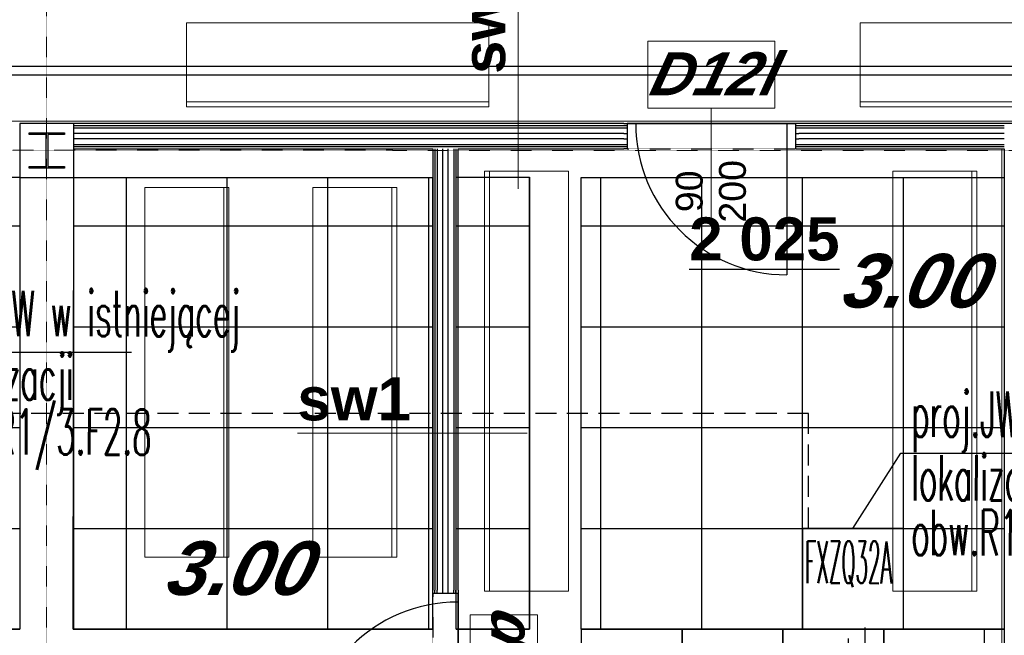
# Model space of a CAD drawing. Header units: millimetres. Extents: x -8838 to 31257, y -6224 to 3754.
# Tile 61 of 185: x 311 to 897, y -4952 to -4586. Entities that reach past the tile are written whole.
import ezdxf
from ezdxf.enums import TextEntityAlignment as Align

# ---------------------------------------------------------------- set-up
doc = ezdxf.new("R2010")
doc.units = ezdxf.units.MM
doc.header["$LTSCALE"] = 10
doc.header["$MEASUREMENT"] = 0
for name, pattern in [('DASHED', [0.75, 0.5, -0.25]), ('HIDDEN', [0.375, 0.25, -0.125]), ('rzut 2 pietra$0$ArchiTECH.PC 1. Line Type', [0.004, 0.003, -0.001]), ('rzut 2 pietra$0$ArchiTECH.PC 5. Line Type', [0.0053, 0.003, -0.001, 0.0003, -0.001]), ('rzut 2 pietra$0$ArchiTECH.PC Solid Line Type', [0]), ('SUFIT_2 PIETRO$0$ArchiTECH.PC 1. Line Type', [0.004, 0.003, -0.001]), ('SUFIT_2 PIETRO$0$ArchiTECH.PC Solid Line Type', [0])]:
    doc.linetypes.add(name, pattern=pattern)
doc.layers.get('0').update_dxf_attribs({"linetype": 'CONTINUOUS', "lineweight": 9})
for name, color, linetype, lineweight in [('_Etap_5_klimatyzator_w starej_lokalizacji', 3, 'CONTINUOUS', 30), ('_Etap_5_opis', 7, 'CONTINUOUS', 30), ('IS_ARCH', 254, 'CONTINUOUS', 18), ('IS_FREON_GAZ', 22, 'DASHED', 30), ('IS_HC_FREON_CIECZ', 22, 'CONTINUOUS', 30)]:
    doc.layers.add(name, color=color, linetype=linetype, lineweight=lineweight)
for name, color, linetype in [('IS_WK_KAN_SKROPLINY', 103, 'HIDDEN'), ('RP5_PODKLAD', 254, 'CONTINUOUS'), ('SUFIT_2 PIETRO$0$ELEM KONSTRUKCJI - inwent', 254, 'CONTINUOUS'), ('SUFIT_2 PIETRO$0$INWENTARYZACJA', 254, 'CONTINUOUS'), ('SUFIT_2 PIETRO$0$Kalka 1', 254, 'CONTINUOUS'), ('SUFIT_2 PIETRO$0$nr pom PB', 254, 'CONTINUOUS'), ('SUFIT_2 PIETRO$0$OŚWIETLENIE_KULAB', 254, 'CONTINUOUS'), ('SUFIT_2 PIETRO$0$sciany projektowane', 254, 'CONTINUOUS'), ('SUFIT_2 PIETRO$0$SUFIT NOWY 39', 254, 'CONTINUOUS'), ('SUFIT_2 PIETRO$0$TYP SUFITÓW_NOWYCH', 254, 'CONTINUOUS')]:
    doc.layers.add(name, color=color, linetype=linetype)
doc.layers.get('0').freeze()
doc.styles.add('romans1', font='simplex.shx', dxfattribs={"width": 0.8})
doc.styles.add('rzut 2 pietra$0$ArchiTECHStyle1', font='arial.ttf', dxfattribs={"height": 0.16})
doc.styles.add('rzut 2 pietra$0$ArchiTECHStyle2', font='arialbd.ttf', dxfattribs={"height": 0.192})
doc.styles.add('rzut 2 pietra$0$ArchiTECHStyle4', font='arialbi.ttf', dxfattribs={"oblique": 15, "height": 0.256})
doc.styles.add('SUFIT_2 PIETRO$0$ArchiTECHStyle1', font='arialbi.ttf', dxfattribs={"oblique": 15, "height": 0.32})
doc.styles.add('SUFIT_2 PIETRO$0$ArchiTECHStyle3', font='arialbd.ttf', dxfattribs={"height": 0.384})

# ---------------------------------------------------------------- blocks, each defined once
blk = doc.blocks.new('jw_FXZQ32A')
blk.add_lwpolyline([(0, 0), (60, 0), (60, 60), (0, 60)], close=True)
at = {"color": 7, "style": 'romans1', "width": 0.35}
blk.add_text('FXZQ32A', height=25, rotation=359.91893, dxfattribs=at).set_placement((1.49, 27.37))

msp = doc.modelspace()

# ---------------------------------------------------------------- linework, layer by layer
at = {"layer": '_Etap_5_opis'}
for p, q in [((249.93, -4783.48), (377.81, -4783.48)), ((807.26, -4888.29), (835.69, -4843.48)), ((835.69, -4843.48), (963.58, -4843.48))]:
    msp.add_line(p, q, dxfattribs=at)
at = {"layer": 'IS_ARCH', "linetype": 'rzut 2 pietra$0$ArchiTECH.PC 5. Line Type'}
for p, q in [((327.47, -3083.76), (327.16, -6167.91)), ((-3569.55, -4662.89), (8377.9, -4664.09))]:
    msp.add_line(p, q, dxfattribs=at)
at = {"layer": 'IS_ARCH', "linetype": 'rzut 2 pietra$0$ArchiTECH.PC Solid Line Type'}
for p, q in [((607.97, -4686.25), (607.97, -4549.5)), ((590.61, -4587.36), (410.61, -4587.36)), ((410.61, -4587.36), (410.61, -4637.36)), ((590.61, -4637.36), (590.61, -4587.36)), ((991.52, -4587.36), (811.52, -4587.36)), ((811.52, -4587.36), (811.52, -4637.36)), ((685.16, -4638.24), (685.16, -4598.24)), ((685.16, -4598.24), (760.8, -4598.24)), ((760.8, -4598.24), (760.8, -4638.24)), ((410.61, -4634.36), (590.61, -4634.36)), ((811.52, -4634.36), (991.52, -4634.36)), ((410.61, -4637.36), (590.61, -4637.36)), ((760.8, -4638.24), (685.16, -4638.24)), ((722.98, -4638.24), (722.98, -4706.34)), ((811.52, -4637.36), (991.52, -4637.36)), ((343.49, -4647.39), (311.49, -4647.39)), ((311.49, -4647.39), (311.49, -4679.39)), ((343.49, -4647.39), (311.49, -4647.39)), ((311.49, -4647.39), (311.49, -4679.39)), ((316.99, -4652.89), (337.99, -4652.89)), ((316.99, -4653.89), (316.99, -4652.89)), ((316.99, -4652.89), (337.99, -4652.89)), ((316.99, -4653.89), (316.99, -4652.89)), ((337.99, -4652.89), (337.99, -4653.89)), ((337.99, -4652.89), (337.99, -4653.89)), ((670.98, -4647.37), (343.31, -4647.37)), ((343.31, -4647.37), (343.31, -4662.37)), ((343.31, -4648.62), (670.98, -4648.62)), ((343.31, -4649.87), (670.98, -4649.87)), ((343.49, -4679.39), (343.49, -4647.39)), ((343.49, -4647.39), (343.49, -4647.39)), ((343.49, -4679.39), (343.49, -4647.39)), ((343.49, -4647.39), (343.49, -4647.39)), ((670.98, -4647.37), (672.98, -4647.37)), ((670.98, -4648.62), (672.98, -4648.62)), ((670.98, -4649.87), (672.98, -4649.87)), ((672.98, -4647.37), (672.98, -4648.62)), ((672.98, -4647.37), (772.98, -4647.37)), ((772.98, -4647.37), (672.98, -4647.37)), ((772.98, -4647.37), (672.98, -4647.37)), ((672.98, -4648.62), (672.98, -4649.87)), ((672.98, -4649.87), (672.98, -4652.37)), ((672.98, -4652.37), (672.98, -4659.87)), ((767.98, -4647.37), (767.98, -4737.37)), ((774.98, -4647.37), (772.98, -4647.37)), ((772.98, -4647.37), (772.98, -4648.62)), ((772.98, -4648.62), (774.98, -4648.62)), ((772.98, -4648.62), (772.98, -4649.87)), ((772.98, -4649.87), (774.98, -4649.87)), ((772.98, -4649.87), (772.98, -4652.37)), ((772.98, -4652.37), (772.98, -4659.87)), ((895.96, -4647.37), (774.98, -4647.37)), ((774.98, -4648.62), (895.96, -4648.62)), ((774.98, -4649.87), (895.96, -4649.87)), ((1030.95, -4647.37), (895.96, -4647.37)), ((326.99, -4653.89), (316.99, -4653.89)), ((326.99, -4653.89), (316.99, -4653.89)), ((326.99, -4672.89), (326.99, -4653.89)), ((326.99, -4672.89), (326.99, -4653.89)), ((337.99, -4653.89), (327.99, -4653.89)), ((327.99, -4653.89), (327.99, -4672.89)), ((337.99, -4653.89), (327.99, -4653.89)), ((327.99, -4653.89), (327.99, -4672.89)), ((670.98, -4653.2), (343.31, -4653.2)), ((670.98, -4656.53), (343.31, -4656.53)), ((670.98, -4653.2), (672.98, -4653.2)), ((670.98, -4656.53), (672.98, -4656.53)), ((772.98, -4653.2), (774.98, -4653.2)), ((772.98, -4656.53), (774.98, -4656.53)), ((895.96, -4653.2), (774.98, -4653.2)), ((895.96, -4656.53), (774.98, -4656.53)), ((343.31, -4659.87), (670.98, -4659.87)), ((343.31, -4661.12), (670.98, -4661.12)), ((343.31, -4662.37), (557.25, -4662.37)), ((557.25, -4662.37), (557.25, -4925.11)), ((558.5, -4662.37), (558.5, -4925.11)), ((559.75, -4662.37), (559.75, -4925.11)), ((563.08, -4925.11), (563.08, -4662.37)), ((566.41, -4925.11), (566.41, -4662.37)), ((569.75, -4662.37), (569.75, -4925.11)), ((571, -4662.37), (571, -4925.11)), ((572.25, -4925.11), (572.25, -4662.37)), ((572.25, -4662.37), (670.98, -4662.37)), ((670.98, -4659.87), (672.98, -4659.87)), ((670.98, -4661.12), (672.98, -4661.12)), ((672.98, -4662.37), (670.98, -4662.37)), ((672.98, -4659.87), (672.98, -4661.12)), ((672.98, -4661.12), (672.98, -4662.37)), ((772.98, -4659.87), (774.98, -4659.87)), ((772.98, -4659.87), (772.98, -4661.12)), ((772.98, -4661.12), (774.98, -4661.12)), ((772.98, -4661.12), (772.98, -4662.37)), ((772.98, -4662.37), (774.98, -4662.37)), ((774.98, -4659.87), (895.96, -4659.87)), ((774.98, -4661.12), (895.96, -4661.12)), ((774.98, -4662.37), (895.96, -4662.37)), ((895.96, -4662.37), (895.96, -5263.66)), ((316.99, -4673.89), (316.99, -4672.89)), ((316.99, -4672.89), (326.99, -4672.89)), ((316.99, -4673.89), (316.99, -4672.89)), ((316.99, -4672.89), (326.99, -4672.89)), ((337.99, -4673.89), (316.99, -4673.89)), ((337.99, -4673.89), (316.99, -4673.89)), ((327.99, -4672.89), (337.99, -4672.89)), ((327.99, -4672.89), (337.99, -4672.89)), ((337.99, -4672.89), (337.99, -4673.89)), ((337.99, -4672.89), (337.99, -4673.89)), ((587.88, -4925.71), (587.88, -4675.71)), ((587.88, -4675.71), (637.88, -4675.71)), ((590.88, -4925.71), (590.88, -4675.71)), ((637.88, -4675.71), (637.88, -4925.71)), ((881.01, -4675.71), (831.01, -4675.71)), ((831.01, -4675.71), (831.01, -4925.71)), ((878.01, -4925.71), (878.01, -4675.71)), ((881.01, -4925.71), (881.01, -4675.71)), ((311.49, -4679.39), (343.49, -4679.39)), ((311.49, -4679.39), (343.49, -4679.39)), ((435.77, -4685.36), (385.77, -4685.36)), ((385.77, -4685.36), (385.77, -4905.36)), ((432.77, -4905.36), (432.77, -4685.36)), ((435.77, -4905.36), (435.77, -4685.36)), ((535.77, -4685.36), (485.77, -4685.36)), ((485.77, -4685.36), (485.77, -4905.36)), ((532.77, -4905.36), (532.77, -4685.36)), ((535.77, -4905.36), (535.77, -4685.36)), ((613.36, -4831.67), (476.61, -4831.67)), ((385.77, -4905.36), (435.77, -4905.36)), ((485.77, -4905.36), (535.77, -4905.36)), ((557.25, -4927.11), (557.25, -4925.11)), ((558.5, -4927.11), (557.25, -4927.11)), ((558.5, -4927.11), (558.5, -4925.11)), ((559.75, -4927.11), (558.5, -4927.11)), ((559.75, -4927.11), (559.75, -4925.11)), ((567.25, -4927.11), (559.75, -4927.11)), ((563.08, -4927.11), (563.08, -4925.11)), ((566.41, -4927.11), (566.41, -4925.11)), ((569.75, -4927.11), (567.25, -4927.11)), ((569.75, -4927.11), (569.75, -4925.11)), ((571, -4927.11), (569.75, -4927.11)), ((571, -4927.11), (571, -4925.11)), ((572.25, -4927.11), (571, -4927.11)), ((572.25, -4925.11), (572.25, -4927.11)), ((572.25, -4927.11), (572.25, -5027.11)), ((572.25, -5027.11), (572.25, -4927.11)), ((572.25, -5027.11), (572.25, -4927.11)), ((637.88, -4925.71), (587.88, -4925.71)), ((831.01, -4925.71), (881.01, -4925.71)), ((579.46, -5027.33), (579.46, -4939.75)), ((579.46, -4939.75), (619.46, -4939.75)), ((619.46, -4939.75), (619.46, -5027.33))]:
    msp.add_line(p, q, dxfattribs=at)
at = {"layer": 'IS_ARCH', "linetype": 'rzut 2 pietra$0$ArchiTECH.PC 1. Line Type'}
for p, q in [((672.98, -4647.37), (772.98, -4647.37)), ((672.98, -4662.37), (772.98, -4662.37)), ((557.25, -4927.11), (557.25, -5027.11)), ((572.25, -4927.11), (572.25, -5027.11))]:
    msp.add_line(p, q, dxfattribs=at)
at = {"layer": 'IS_ARCH', "linetype": 'rzut 2 pietra$0$ArchiTECH.PC Solid Line Type'}
for centre, start, end in [((767.98, -4647.37), 180, 270), ((572.25, -5022.11), 90, 180)]:
    msp.add_arc(centre, 90, start, end, dxfattribs=at)
at = {"layer": 'IS_FREON_GAZ', "ltscale": 5}
msp.add_lwpolyline([(-948.69, -4869.29), (-988.69, -4869.29), (-988.69, -5091.29), (804.63, -5091.29), (804.63, -4947.33)], dxfattribs=at)
at = {"layer": 'IS_HC_FREON_CIECZ'}
msp.add_lwpolyline([(-948.69, -4884.29), (-1003.69, -4884.29), (-1003.69, -5106.29), (814.63, -5106.29), (814.63, -4947.33)], dxfattribs=at)
at = {"layer": 'IS_WK_KAN_SKROPLINY', "lineweight": 30, "ltscale": 5}
msp.add_lwpolyline([(780.76, -4888.29), (780.76, -4819.93), (-1040.59, -4819.93)], dxfattribs=at)
at = {"layer": 'RP5_PODKLAD', "color": 253, "ltscale": 3}
for points in [[(705.57, -4948.2), (645.57, -4948.2), (645.57, -5006.73), (705.57, -5006.73)], [(765.57, -4948.2), (705.57, -4948.2), (705.57, -5006.73), (765.57, -5006.73)], [(825.57, -4948.2), (765.57, -4948.2), (765.57, -5006.73), (825.57, -5006.73)], [(885.57, -4948.31), (825.57, -4948.31), (825.57, -5006.84), (885.57, -5006.84)]]:
    msp.add_lwpolyline(points, close=True, dxfattribs=at)
at = {"layer": 'SUFIT_2 PIETRO$0$ELEM KONSTRUKCJI - inwent', "linetype": 'SUFIT_2 PIETRO$0$ArchiTECH.PC Solid Line Type'}
for p, q in [((343.49, -4647.39), (311.49, -4647.39)), ((311.49, -4647.39), (311.49, -4679.39)), ((316.99, -4652.89), (337.99, -4652.89)), ((316.99, -4653.89), (316.99, -4652.89)), ((316.99, -4652.89), (337.99, -4652.89)), ((316.99, -4653.89), (316.99, -4652.89)), ((337.99, -4652.89), (337.99, -4653.89)), ((337.99, -4652.89), (337.99, -4653.89)), ((343.49, -4679.39), (343.49, -4647.39)), ((343.49, -4647.39), (343.49, -4647.39)), ((326.99, -4653.89), (316.99, -4653.89)), ((326.99, -4653.89), (316.99, -4653.89)), ((326.99, -4672.89), (326.99, -4653.89)), ((326.99, -4672.89), (326.99, -4653.89)), ((337.99, -4653.89), (327.99, -4653.89)), ((327.99, -4653.89), (327.99, -4672.89)), ((337.99, -4653.89), (327.99, -4653.89)), ((327.99, -4653.89), (327.99, -4672.89)), ((316.99, -4673.89), (316.99, -4672.89)), ((316.99, -4672.89), (326.99, -4672.89)), ((316.99, -4673.89), (316.99, -4672.89)), ((316.99, -4672.89), (326.99, -4672.89)), ((337.99, -4673.89), (316.99, -4673.89)), ((337.99, -4673.89), (316.99, -4673.89)), ((327.99, -4672.89), (337.99, -4672.89)), ((327.99, -4672.89), (337.99, -4672.89)), ((337.99, -4672.89), (337.99, -4673.89)), ((337.99, -4672.89), (337.99, -4673.89)), ((311.49, -4679.39), (343.49, -4679.39))]:
    msp.add_line(p, q, dxfattribs=at)
at = {"layer": 'SUFIT_2 PIETRO$0$INWENTARYZACJA', "linetype": 'SUFIT_2 PIETRO$0$ArchiTECH.PC Solid Line Type'}
for p, q in [((912.26, -4647.37), (897.26, -4647.37)), ((897.26, -4662.37), (897.26, -5262.36))]:
    msp.add_line(p, q, dxfattribs=at)
at = {"layer": 'SUFIT_2 PIETRO$0$Kalka 1', "linetype": 'SUFIT_2 PIETRO$0$ArchiTECH.PC Solid Line Type'}
for p, q in [((343.49, -4647.39), (311.49, -4647.39)), ((311.49, -4647.39), (311.49, -4679.39)), ((343.49, -4679.39), (343.49, -4647.39)), ((343.49, -4647.39), (343.49, -4647.39)), ((311.49, -4679.39), (343.49, -4679.39))]:
    msp.add_line(p, q, dxfattribs=at)
at = {"layer": 'SUFIT_2 PIETRO$0$OŚWIETLENIE_KULAB', "linetype": 'SUFIT_2 PIETRO$0$ArchiTECH.PC Solid Line Type'}
for p, q in [((3595.26, -4613.45), (-1031.14, -4613.45)), ((3595.26, -4613.45), (-1031.14, -4613.45)), ((-1031.14, -4618.45), (3595.26, -4618.45)), ((-1031.14, -4618.45), (3595.26, -4618.45))]:
    msp.add_line(p, q, dxfattribs=at)
at = {"layer": 'SUFIT_2 PIETRO$0$sciany projektowane', "linetype": 'SUFIT_2 PIETRO$0$ArchiTECH.PC Solid Line Type'}
for p, q in [((670.98, -4647.37), (343.31, -4647.37)), ((343.31, -4647.37), (343.31, -4662.37)), ((343.31, -4648.62), (670.98, -4648.62)), ((343.31, -4649.87), (670.98, -4649.87)), ((670.98, -4647.37), (672.98, -4647.37)), ((670.98, -4648.62), (672.98, -4648.62)), ((670.98, -4649.87), (672.98, -4649.87)), ((672.98, -4647.37), (672.98, -4648.62)), ((672.98, -4647.37), (772.98, -4647.37)), ((772.98, -4647.37), (672.98, -4647.37)), ((772.98, -4647.37), (672.98, -4647.37)), ((672.98, -4648.62), (672.98, -4649.87)), ((672.98, -4649.87), (672.98, -4652.37)), ((672.98, -4652.37), (672.98, -4659.87)), ((767.98, -4647.37), (767.98, -4737.37)), ((774.98, -4647.37), (772.98, -4647.37)), ((772.98, -4647.37), (772.98, -4648.62)), ((772.98, -4648.62), (774.98, -4648.62)), ((772.98, -4648.62), (772.98, -4649.87)), ((772.98, -4649.87), (774.98, -4649.87)), ((772.98, -4649.87), (772.98, -4652.37)), ((772.98, -4652.37), (772.98, -4659.87)), ((897.26, -4647.37), (774.98, -4647.37)), ((774.98, -4648.62), (897.26, -4648.62)), ((774.98, -4649.87), (897.26, -4649.87)), ((670.98, -4653.2), (343.31, -4653.2)), ((670.98, -4656.53), (343.31, -4656.53)), ((670.98, -4653.2), (672.98, -4653.2)), ((670.98, -4656.53), (672.98, -4656.53)), ((772.98, -4653.2), (774.98, -4653.2)), ((772.98, -4656.53), (774.98, -4656.53)), ((897.26, -4653.2), (774.98, -4653.2)), ((897.26, -4656.53), (774.98, -4656.53)), ((343.31, -4659.87), (670.98, -4659.87)), ((343.31, -4661.12), (670.98, -4661.12)), ((343.31, -4662.37), (557.25, -4662.37)), ((557.25, -4662.37), (557.25, -4925.11)), ((558.5, -4662.37), (558.5, -4925.11)), ((559.75, -4662.37), (559.75, -4925.11)), ((563.08, -4925.11), (563.08, -4662.37)), ((566.41, -4925.11), (566.41, -4662.37)), ((569.75, -4662.37), (569.75, -4925.11)), ((571, -4662.37), (571, -4925.11)), ((572.25, -4925.11), (572.25, -4662.37)), ((572.25, -4662.37), (670.98, -4662.37)), ((670.98, -4659.87), (672.98, -4659.87)), ((670.98, -4661.12), (672.98, -4661.12)), ((672.98, -4662.37), (670.98, -4662.37)), ((672.98, -4659.87), (672.98, -4661.12)), ((672.98, -4661.12), (672.98, -4662.37)), ((772.98, -4659.87), (774.98, -4659.87)), ((772.98, -4659.87), (772.98, -4661.12)), ((772.98, -4661.12), (774.98, -4661.12)), ((772.98, -4661.12), (772.98, -4662.37)), ((772.98, -4662.37), (774.98, -4662.37)), ((774.98, -4659.87), (897.26, -4659.87)), ((774.98, -4661.12), (897.26, -4661.12)), ((774.98, -4662.37), (897.26, -4662.37)), ((557.25, -4927.11), (557.25, -4925.11)), ((558.5, -4927.11), (557.25, -4927.11)), ((558.5, -4927.11), (558.5, -4925.11)), ((559.75, -4927.11), (558.5, -4927.11)), ((559.75, -4927.11), (559.75, -4925.11)), ((567.25, -4927.11), (559.75, -4927.11)), ((563.08, -4927.11), (563.08, -4925.11)), ((566.41, -4927.11), (566.41, -4925.11)), ((569.75, -4927.11), (567.25, -4927.11)), ((569.75, -4927.11), (569.75, -4925.11)), ((571, -4927.11), (569.75, -4927.11)), ((571, -4927.11), (571, -4925.11)), ((572.25, -4927.11), (571, -4927.11)), ((572.25, -4925.11), (572.25, -4927.11)), ((572.25, -4927.11), (572.25, -5027.11)), ((572.25, -5027.11), (572.25, -4927.11)), ((572.25, -5027.11), (572.25, -4927.11))]:
    msp.add_line(p, q, dxfattribs=at)
at = {"layer": 'SUFIT_2 PIETRO$0$sciany projektowane', "linetype": 'SUFIT_2 PIETRO$0$ArchiTECH.PC 1. Line Type'}
for p, q in [((672.98, -4647.37), (772.98, -4647.37)), ((672.98, -4662.37), (772.98, -4662.37)), ((557.25, -4927.11), (557.25, -5027.11)), ((572.25, -4927.11), (572.25, -5027.11))]:
    msp.add_line(p, q, dxfattribs=at)
at = {"layer": 'SUFIT_2 PIETRO$0$sciany projektowane', "linetype": 'SUFIT_2 PIETRO$0$ArchiTECH.PC Solid Line Type'}
for centre, start, end in [((767.98, -4647.37), 180, 270), ((572.25, -5022.11), 90, 180)]:
    msp.add_arc(centre, 90, start, end, dxfattribs=at)
at = {"layer": 'SUFIT_2 PIETRO$0$SUFIT NOWY 39', "linetype": 'SUFIT_2 PIETRO$0$ArchiTECH.PC Solid Line Type'}
for p, q in [((3693.62, -4647.35), (-1084.54, -4645.38)), ((-16.3, -4679.3), (311.49, -4679.3)), ((311.49, -4679.3), (311.49, -4948.29)), ((343.25, -4948.35), (343.49, -4679.39)), ((343.49, -4679.39), (556.97, -4679.32)), ((374.83, -4948.34), (374.83, -4679.38)), ((434.83, -4948.33), (434.83, -4679.36)), ((494.83, -4948.32), (494.83, -4679.34)), ((554.83, -4948.31), (554.83, -4679.32)), ((556.97, -4679.32), (556.97, -4948.3)), ((571.04, -4679.31), (614.83, -4679.3)), ((571.04, -4948.3), (571.04, -4679.31)), ((614.83, -4948.29), (614.83, -4679.3)), ((614.83, -4679.3), (614.83, -4948.29)), ((645.56, -4679.39), (897.26, -4679.3)), ((645.57, -4948.35), (645.56, -4679.39)), ((657.26, -4948.34), (657.26, -4679.39)), ((717.26, -4948.33), (717.26, -4679.36)), ((777.26, -4948.32), (777.26, -4679.34)), ((837.26, -4948.31), (837.26, -4679.32)), ((897.26, -4679.3), (897.26, -4948.29)), ((-16.3, -4708.29), (311.49, -4708.29)), ((343.46, -4708.29), (556.97, -4708.29)), ((571.04, -4708.29), (614.83, -4708.29)), ((645.56, -4708.29), (897.26, -4708.29)), ((-16.3, -4768.29), (311.49, -4768.29)), ((343.41, -4768.29), (556.97, -4768.29)), ((571.04, -4768.29), (614.83, -4768.29)), ((645.56, -4768.29), (897.26, -4768.29)), ((-16.3, -4828.29), (311.49, -4828.29)), ((343.35, -4828.29), (556.97, -4828.29)), ((571.04, -4828.29), (614.83, -4828.29)), ((645.57, -4828.29), (897.26, -4828.29)), ((-16.31, -4888.29), (311.49, -4888.29)), ((343.3, -4888.29), (556.97, -4888.29)), ((571.04, -4888.29), (614.83, -4888.29)), ((645.57, -4888.29), (897.26, -4888.29)), ((-16.31, -4948.29), (311.49, -4948.29)), ((311.49, -4948.29), (-16.31, -4948.29)), ((343.25, -4948.29), (556.97, -4948.29)), ((556.97, -4948.3), (343.25, -4948.35)), ((571.04, -4948.29), (614.83, -4948.29)), ((614.83, -4948.29), (571.04, -4948.3)), ((645.57, -4948.29), (897.26, -4948.29)), ((897.26, -4948.29), (645.57, -4948.35))]:
    msp.add_line(p, q, dxfattribs=at)
at = {"layer": 'SUFIT_2 PIETRO$0$TYP SUFITÓW_NOWYCH', "linetype": 'SUFIT_2 PIETRO$0$ArchiTECH.PC Solid Line Type'}
for p, q in [((343.49, -4679.39), (556.97, -4679.39)), ((343.49, -4948.3), (343.49, -4679.39)), ((556.97, -4679.39), (556.97, -4948.3)), ((571.04, -4679.31), (614.56, -4679.31)), ((571.04, -4948.35), (571.04, -4679.31)), ((614.56, -4679.31), (614.56, -4948.35)), ((645.56, -4679.39), (897.26, -4679.39)), ((645.56, -4948.29), (645.56, -4679.39)), ((897.26, -4679.39), (897.26, -4948.29)), ((556.97, -4948.3), (343.49, -4948.3)), ((614.56, -4948.35), (571.04, -4948.35)), ((897.26, -4948.29), (645.56, -4948.29))]:
    msp.add_line(p, q, dxfattribs=at)

# ---------------------------------------------------------------- block references
at = {"layer": '_Etap_5_klimatyzator_w starej_lokalizacji'}
msp.add_blockref('jw_FXZQ32A', (777.26, -4948.29), dxfattribs=at)

# ---------------------------------------------------------------- texts
at = {"layer": '_Etap_5_opis', "style": 'romans1', "width": 0.5}
for s, p in [('proj.JW w istniejącej', (256.15, -4773.82)), ('lokalizacji', (256.15, -4811.65)), ('proj.JW w istniejącej', (841.91, -4833.82)), ('obw.R1/3.F2.8', (256.15, -4844.26)), ('lokalizacji', (841.91, -4871.65)), ('obw.R1/3.F2.8', (841.91, -4904.26))]:
    msp.add_text(s, height=27, rotation=359.91893, dxfattribs=at).set_placement(p)
at = {"layer": 'IS_ARCH'}
for s, height, style, p in [('sw1', 25.6, 'rzut 2 pietra$0$ArchiTECHStyle2', (607.97, -4617.88)), ('200', 16, 'rzut 2 pietra$0$ArchiTECHStyle1', (748.34, -4706.34)), ('90', 16, 'rzut 2 pietra$0$ArchiTECHStyle1', (722.61, -4700.12))]:
    msp.add_text(s, height=height, rotation=90, dxfattribs=dict(at, style=style)).set_placement(p, align=Align.BOTTOM_LEFT)
at = {"layer": 'IS_ARCH', "style": 'rzut 2 pietra$0$ArchiTECHStyle4', "oblique": 15}
msp.add_text('D12l', height=25.6, dxfattribs=at).set_placement((685.16, -4638.24), align=Align.BOTTOM_LEFT)
at = {"layer": 'IS_ARCH', "style": 'rzut 2 pietra$0$ArchiTECHStyle2'}
msp.add_text('sw1', height=25.6, dxfattribs=at).set_placement((476.61, -4831.67), align=Align.BOTTOM_LEFT)
at = {"layer": 'IS_ARCH', "style": 'rzut 2 pietra$0$ArchiTECHStyle4', "oblique": 15}
msp.add_text('D12p', height=25.6, rotation=90, dxfattribs=at).set_placement((619.46, -5027.33), align=Align.BOTTOM_LEFT)
at = {"layer": 'SUFIT_2 PIETRO$0$nr pom PB', "style": 'SUFIT_2 PIETRO$0$ArchiTECHStyle3'}
msp.add_text('%%u2 025%%u', height=25.6, dxfattribs=at).set_placement((709.83, -4736.49), align=Align.BOTTOM_LEFT)
at = {"layer": 'SUFIT_2 PIETRO$0$SUFIT NOWY 39', "style": 'SUFIT_2 PIETRO$0$ArchiTECHStyle1', "oblique": 15}
for p in [(799.42, -4766.49), (397.19, -4937.54)]:
    msp.add_text('3.00', height=32, dxfattribs=at).set_placement(p, align=Align.BOTTOM_LEFT)

doc.saveas('drawing.dxf')
